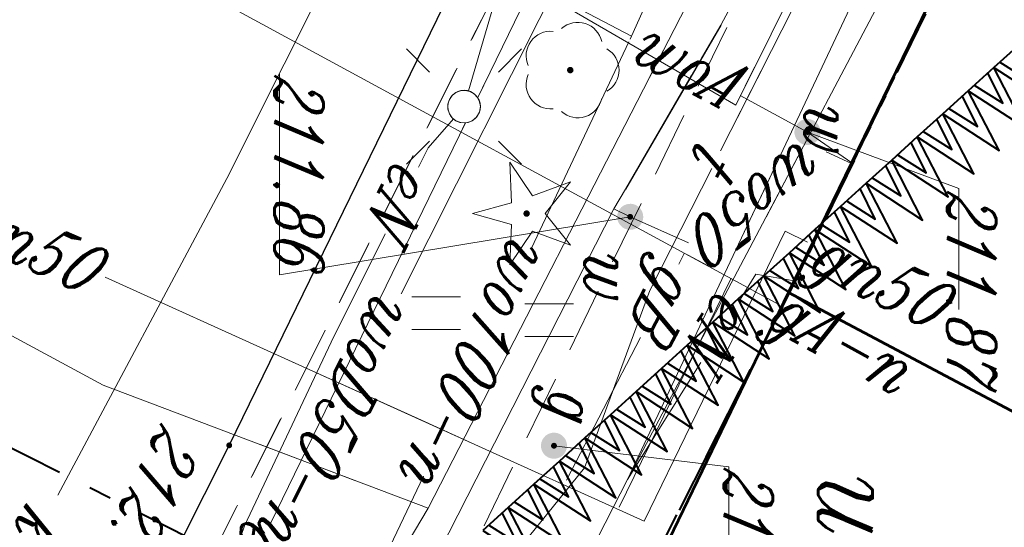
# Model space of a CAD drawing. Header units: millimetres. Extents: x -9598 to -9388, y -264557 to -264347.
# Tile 5 of 44: x -9512.71 to -9497.6, y -264520.55 to -264512.77. Entities that reach past the tile are written whole.
import ezdxf
from ezdxf.enums import TextEntityAlignment as Align

# ---------------------------------------------------------------- set-up
doc = ezdxf.new("R2010")
doc.units = ezdxf.units.MM
for name, pattern in [('Rakowicka 531_1 wstępna wersja$0$DGN Style 5', [7.845798, 3.362485, -4.483313]), ('Rakowicka 531_1 wstępna wersja$0$KTCR02-500', [1.5, 1, -0.5]), ('Rakowicka 531_1 wstępna wersja$0$KTJZ01-500', [2, 1.5, -0.5]), ('Rakowicka 531_1 wstępna wersja$0$PTTU04-500', [1.5, 1, -0.5])]:
    doc.linetypes.add(name, pattern=pattern)
doc.layers.get('0').update_dxf_attribs({"color": 20, "lineweight": 35})
doc.layers.add('-- RAMKA', color=11, linetype='Continuous')
for name, color, linetype, lineweight in [('Rakowicka 531_1 wstępna wersja$0$EGBB01', 250, 'Continuous', 0), ('Rakowicka 531_1 wstępna wersja$0$EGBD03', 250, 'Continuous', 0), ('Rakowicka 531_1 wstępna wersja$0$EPGPO_216', 7, 'Continuous', 0), ('Rakowicka 531_1 wstępna wersja$0$EPUPZ_251', 7, 'Continuous', 0), ('Rakowicka 531_1 wstępna wersja$0$GUPISL', 250, 'Continuous', 13), ('Rakowicka 531_1 wstępna wersja$0$KTCR02', 250, 'Continuous', 0), ('Rakowicka 531_1 wstępna wersja$0$KTJZ01', 250, 'Continuous', 0), ('Rakowicka 531_1 wstępna wersja$0$KTKR01', 250, 'Continuous', 0), ('Rakowicka 531_1 wstępna wersja$0$OBOP01_01', 250, 'Continuous', 0), ('Rakowicka 531_1 wstępna wersja$0$OBOP02_01', 250, 'Continuous', 0), ('Rakowicka 531_1 wstępna wersja$0$OBOP03', 250, 'Continuous', 0), ('Rakowicka 531_1 wstępna wersja$0$PRGW02', 250, 'Continuous', 0), ('Rakowicka 531_1 wstępna wersja$0$PTTU04', 250, 'Continuous', 0), ('Rakowicka 531_1 wstępna wersja$0$SUOP03_18', 250, 'Continuous', 0), ('Rakowicka 531_1 wstępna wersja$0$SUPC_01', 250, 'Continuous', 0), ('Rakowicka 531_1 wstępna wersja$0$SUPE_01', 250, 'Continuous', 0), ('Rakowicka 531_1 wstępna wersja$0$SUPG_01', 250, 'Continuous', 0), ('Rakowicka 531_1 wstępna wersja$0$SUPK_01', 250, 'Continuous', 0), ('Rakowicka 531_1 wstępna wersja$0$SUPT_01', 250, 'Continuous', 0), ('Rakowicka 531_1 wstępna wersja$0$SUPW_01', 250, 'Continuous', 0), ('Rakowicka 531_1 wstępna wersja$0$SUSM04_01_E', 250, 'Continuous', 0), ('Rakowicka 531_1 wstępna wersja$0$SUUS25_G', 250, 'Continuous', 0), ('Rakowicka 531_1 wstępna wersja$0$SUUS25_W', 250, 'Continuous', 0), ('Rakowicka 531_1 wstępna wersja$0$Warstwa 5', 250, 'Continuous', 0)]:
    doc.layers.add(name, color=color, linetype=linetype, lineweight=lineweight)
for name, color, linetype, lineweight, true_color in [('Rakowicka 531_1 wstępna wersja$0$GEPPGD', 7, 'Continuous', 13, 0x008000), ('Rakowicka 531_1 wstępna wersja$0$GUPGSH', 7, 'Continuous', 0, 0xffd900), ('Rakowicka 531_1 wstępna wersja$0$GUPWSH', 5, 'Continuous', 0, 0x0000ff)]:
    doc.layers.add(name, color=color, linetype=linetype, lineweight=lineweight, true_color=true_color)
doc.styles.add('Rakowicka 531_1 wstępna wersja$0$Style-ITALIC_1250 I 0.20944', font='ITALIC_1250.shx', dxfattribs={"oblique": 12})

# ---------------------------------------------------------------- blocks, each defined once
blk = doc.blocks.new('Rakowicka 531_1 wstępna wersja$0$OBOP02_01')
at = {"layer": 'Rakowicka 531_1 wstępna wersja$0$OBOP02_01', "linetype": 'Continuous', "lineweight": 13}
h = blk.add_hatch(color=96, dxfattribs=at)
edge = h.paths.add_edge_path()
edge.add_arc((0, 0), 0.05, 0, 360)
at = {"layer": 'Rakowicka 531_1 wstępna wersja$0$OBOP02_01', "color": 96, "linetype": 'Continuous', "lineweight": 13}
for centre, start, end in [((0, 0.375), 30.1471, 149.8529), ((-0.357, 0.116), 102.1471, 221.8529), ((0.357, 0.116), 318.1471, 77.8529), ((-0.22, -0.303), 174.1472, 293.8529), ((0.22, -0.303), 246.1471, 5.8529)]:
    blk.add_arc(centre, 0.375, start, end, dxfattribs=at)
blk = doc.blocks.new('Rakowicka 531_1 wstępna wersja$0$GUPWSH1')
at = {"layer": 'Rakowicka 531_1 wstępna wersja$0$GUPWSH', "linetype": 'Continuous', "lineweight": 13}
blk.add_hatch(color=5, dxfattribs=at).paths.add_polyline_path([(0, -0.45), (-0.11647, -0.43467), (-0.225, -0.38971), (-0.3182, -0.3182), (-0.38971, -0.225), (-0.43467, -0.11647), (-0.45, 0), (-0.43467, 0.11647), (-0.38971, 0.225), (-0.3182, 0.3182), (-0.225, 0.38971), (-0.11647, 0.43467), (0, 0.45), (0.11647, 0.43467), (0.225, 0.38971), (0.3182, 0.3182), (0.38971, 0.225), (0.43467, 0.11647), (0.45, 0), (0.43467, -0.11647), (0.38971, -0.225), (0.3182, -0.3182), (0.225, -0.38971), (0.11647, -0.43467)])
blk = doc.blocks.new('Rakowicka 531_1 wstępna wersja$0$OBOP01_01')
at = {"layer": 'Rakowicka 531_1 wstępna wersja$0$OBOP01_01', "linetype": 'Continuous', "lineweight": 13}
h = blk.add_hatch(color=96, dxfattribs=at)
edge = h.paths.add_edge_path()
edge.add_arc((0, 0), 0.05, 0, 360)
at = {"layer": 'Rakowicka 531_1 wstępna wersja$0$OBOP01_01', "color": 96, "linetype": 'Continuous', "lineweight": 13, "flags": 128}
blk.add_lwpolyline([(0, -0.829), (-0.167, -0.23), (-0.788, -0.256), (-0.271, 0.088), (-0.487, 0.671), (0, 0.285), (0.487, 0.671), (0.271, 0.088), (0.788, -0.256), (0.167, -0.23), (0, -0.829)], close=True, dxfattribs=at)
blk = doc.blocks.new('Rakowicka 531_1 wstępna wersja$0$GUPISL1_10')
at = {"color": 0, "flags": 128}
for points in [[(-8.83883, 8.83883), (-5.3033, 5.3033)], [(8.83883, 8.83883), (5.3033, 5.3033)], [(-8.83883, -8.83883), (-5.3033, -5.3033)], [(8.83883, -8.83883), (5.3033, -5.3033)]]:
    blk.add_lwpolyline(points, dxfattribs=at)
blk.add_lwpolyline([(0, 2.5), (0.85505, 2.34922), (1.60697, 1.9151), (2.16507, 1.25), (2.41482, 0.64705), (2.5, 0), (2.41482, -0.64705), (2.16507, -1.25), (1.70042, -1.83262), (1.0847, -2.25242), (0.3726, -2.47207), (-0.3726, -2.47207), (-1.0847, -2.25242), (-1.70042, -1.83262), (-2.16507, -1.25), (-2.43732, -0.5563), (-2.493, 0.18682), (-2.32718, 0.91335), (-1.95458, 1.55872), (-1.4083, 2.0656), (-0.7369, 2.38893), (0, 2.5)], close=True, dxfattribs=at)
blk = doc.blocks.new('Rakowicka 531_1 wstępna wersja$0$GUPGSH1')
at = {"layer": 'Rakowicka 531_1 wstępna wersja$0$GUPGSH', "linetype": 'Continuous', "lineweight": 13}
blk.add_hatch(color=250, dxfattribs=at).paths.add_polyline_path([(0, -0.45), (-0.11647, -0.43467), (-0.225, -0.38971), (-0.3182, -0.3182), (-0.38971, -0.225), (-0.43467, -0.11647), (-0.45, 0), (-0.43467, 0.11647), (-0.38971, 0.225), (-0.3182, 0.3182), (-0.225, 0.38971), (-0.11647, 0.43467), (0, 0.45), (0.11647, 0.43467), (0.225, 0.38971), (0.3182, 0.3182), (0.38971, 0.225), (0.43467, 0.11647), (0.45, 0), (0.43467, -0.11647), (0.38971, -0.225), (0.3182, -0.3182), (0.225, -0.38971), (0.11647, -0.43467)])
blk = doc.blocks.new('Rakowicka 531_1 wstępna wersja$0$RTPW02')
at = {"layer": 'Rakowicka 531_1 wstępna wersja$0$Warstwa 5', "linetype": 'Continuous', "lineweight": 13}
h = blk.add_hatch(color=250, dxfattribs=at)
edge = h.paths.add_edge_path()
edge.add_arc((0, 0), 0.045, 0, 360)
blk = doc.blocks.new('Rakowicka 531_1 wstępna wersja$0$SUUS25')
at = {"layer": 'Rakowicka 531_1 wstępna wersja$0$SUUS25_W', "linetype": 'Continuous', "lineweight": 13}
h = blk.add_hatch(color=250, dxfattribs=at)
edge = h.paths.add_edge_path()
edge.add_arc((0, 0), 0.2, 0, 360)
blk = doc.blocks.new('Rakowicka 531_1 wstępna wersja$0$SUUS25_1')
at = {"layer": 'Rakowicka 531_1 wstępna wersja$0$SUUS25_G', "linetype": 'Continuous', "lineweight": 13}
h = blk.add_hatch(color=250, dxfattribs=at)
edge = h.paths.add_edge_path()
edge.add_arc((0, 0), 0.2, 0, 360)
blk = doc.blocks.new('Rakowicka 531_1 wstępna wersja$0$PTTU04_01')
at = {"layer": 'Rakowicka 531_1 wstępna wersja$0$PTTU04', "color": 250, "linetype": 'Continuous', "lineweight": 13}
for p, q in [((-0.25, -0.375), (-0.25, 0.375)), ((0.25, -0.375), (0.25, 0.375))]:
    blk.add_line(p, q, dxfattribs=at)
blk = doc.blocks.new('Rakowicka 531_1 wstępna wersja$0$510_2')
at = {"layer": 'Rakowicka 531_1 wstępna wersja$0$SUSM04_01_E', "color": 250, "linetype": 'Continuous', "lineweight": 13}
blk.add_circle((0, 0), 0.25, dxfattribs=at)
blk = doc.blocks.new('Rakowicka 531_1 wstępna wersja')
at = {"layer": 'Rakowicka 531_1 wstępna wersja$0$EGBB01', "color": 250, "linetype": 'Continuous', "lineweight": 53, "flags": 128}
for points in [[(7425411.677, 5549038.936), (7425409.78, 5549035.36), (7425396.2, 5549041.98), (7425398.022, 5549045.643)], [(7425416.209, 5549036.71), (7425414.33, 5549033.16), (7425409.78, 5549035.36), (7425411.677, 5549038.936)]]:
    blk.add_lwpolyline(points, dxfattribs=at)
at = {"layer": 'Rakowicka 531_1 wstępna wersja$0$EGBD03', "color": 96, "linetype": 'Continuous', "lineweight": 13, "flags": 128}
for points in [[(7425374.38, 5549052.81), (7425383.03, 5549048.34), (7425391.83, 5549044.16), (7425396.2, 5549041.98), (7425409.78, 5549035.36), (7425414.33, 5549033.16), (7425421.249, 5549029.635)], [(7425416.209, 5549036.71), (7425414.33, 5549033.16), (7425409.78, 5549035.36), (7425396.2, 5549041.98), (7425391.83, 5549044.16), (7425393.671, 5549047.78)]]:
    blk.add_lwpolyline(points, dxfattribs=at)
at = {"layer": 'Rakowicka 531_1 wstępna wersja$0$EPGPO_216', "color": 8, "linetype": 'Continuous', "lineweight": 40}
for p, q in [((7425407.827, 5549036.331), (7425406.478, 5549036.988)), ((7425412.3, 5549034.098), (7425410.963, 5549034.778))]:
    blk.add_line(p, q, dxfattribs=at)
at = {"layer": 'Rakowicka 531_1 wstępna wersja$0$EPGPO_216', "color": 8, "linetype": 'Continuous', "lineweight": 40, "flags": 128}
for points in [[(7425410.072, 5549035.231), (7425409.72, 5549035.41), (7425408.726, 5549035.894)], [(7425414.528, 5549032.965), (7425414.34, 5549033.06), (7425413.191, 5549033.644)]]:
    blk.add_lwpolyline(points, dxfattribs=at)
at = {"layer": 'Rakowicka 531_1 wstępna wersja$0$EPUPZ_251', "color": 8, "linetype": 'Continuous', "lineweight": 40}
for p, q in [((7425405.507, 5549037.46), (7425406.406, 5549037.022)), ((7425406.766, 5549036.847), (7425406.923, 5549036.771)), ((7425407.238, 5549036.618), (7425407.395, 5549036.541)), ((7425407.755, 5549036.366), (7425408.654, 5549035.929)), ((7425409.014, 5549035.754), (7425409.171, 5549035.677)), ((7425409.486, 5549035.524), (7425409.643, 5549035.447)), ((7425410.001, 5549035.267), (7425410.892, 5549034.814)), ((7425411.248, 5549034.633), (7425411.404, 5549034.553)), ((7425411.716, 5549034.394), (7425411.872, 5549034.315)), ((7425412.229, 5549034.134), (7425413.12, 5549033.68))]:
    blk.add_line(p, q, dxfattribs=at)
at = {"layer": 'Rakowicka 531_1 wstępna wersja$0$GEPPGD', "color": 250, "linetype": 'Rakowicka 531_1 wstępna wersja$0$DGN Style 5', "lineweight": 70, "flags": 128}
blk.add_lwpolyline([(7425284.958, 5549147.04), (7425252.6, 5549083.92), (7425409.418, 5549006.623), (7425423.137, 5549033.307), (7425330.222, 5549078.944), (7425348.524, 5549115.33), (7425284.958, 5549147.04)], close=True, dxfattribs=at)
at = {"layer": 'Rakowicka 531_1 wstępna wersja$0$KTCR02', "color": 250, "linetype": 'Rakowicka 531_1 wstępna wersja$0$KTCR02-500', "lineweight": 13, "flags": 128}
for points in [[(7425420.08, 5549027.361), (7425413.87, 5549030.436), (7425394.05, 5549040.1), (7425395.29, 5549042.49), (7425396.2, 5549041.98), (7425409.78, 5549035.36), (7425414.33, 5549033.16), (7425414.51, 5549033.22), (7425414.9, 5549033.01), (7425416.57, 5549032.14), (7425417.57, 5549031.61), (7425419.29, 5549030.69), (7425421.268, 5549029.67)], [(7425418.203, 5549023.709), (7425412.124, 5549026.776), (7425398.63, 5549033.36), (7425394.13, 5549035.69), (7425393.82, 5549035.85), (7425393.861, 5549036.611), (7425394.64, 5549036.16), (7425418.446, 5549024.182)]]:
    blk.add_lwpolyline(points, dxfattribs=at)
at = {"layer": 'Rakowicka 531_1 wstępna wersja$0$KTJZ01', "color": 250, "linetype": 'Rakowicka 531_1 wstępna wersja$0$KTJZ01-500', "lineweight": 13, "flags": 128}
blk.add_lwpolyline([(7425302.84, 5549081.09), (7425303.26, 5549080.9), (7425315.16, 5549074.94), (7425320.45, 5549072.38), (7425324.79, 5549070.18), (7425329.97, 5549067.64), (7425348.54, 5549058.38), (7425354.22, 5549055.61), (7425357.67, 5549053.91), (7425362.03, 5549051.7), (7425363.18, 5549051.07), (7425368.65, 5549048.38), (7425372.69, 5549046.37), (7425377.06, 5549044.2), (7425384.6, 5549040.44), (7425387.82, 5549038.8), (7425393.82, 5549035.85), (7425394.13, 5549035.69), (7425398.63, 5549033.36), (7425412.124, 5549026.776), (7425418.203, 5549023.709)], dxfattribs=at)
at = {"layer": 'Rakowicka 531_1 wstępna wersja$0$KTKR01', "color": 250, "linetype": 'Continuous', "lineweight": 30, "flags": 128}
blk.add_lwpolyline([(7425302.84, 5549081.09), (7425303.26, 5549080.9), (7425315.16, 5549074.94), (7425320.45, 5549072.38), (7425324.79, 5549070.18), (7425329.97, 5549067.64), (7425348.54, 5549058.38), (7425354.22, 5549055.61), (7425357.67, 5549053.91), (7425362.03, 5549051.7), (7425363.18, 5549051.07), (7425368.65, 5549048.38), (7425372.69, 5549046.37), (7425377.06, 5549044.2), (7425384.6, 5549040.44), (7425387.82, 5549038.8), (7425393.82, 5549035.85), (7425394.13, 5549035.69), (7425398.63, 5549033.36), (7425412.124, 5549026.776), (7425418.203, 5549023.709)], dxfattribs=at)
at = {"layer": 'Rakowicka 531_1 wstępna wersja$0$OBOP03', "color": 8, "linetype": 'Continuous', "lineweight": 40, "flags": 128}
for points in [[(7425406.331, 5549038.512), (7425406.895, 5549039.379), (7425405.976, 5549038.904), (7425406.331, 5549038.512)], [(7425406.248, 5549038.603), (7425406.524, 5549039.043), (7425406.058, 5549038.812)], [(7425406.686, 5549038.119), (7425407.25, 5549038.986), (7425406.331, 5549038.512), (7425406.686, 5549038.119)], [(7425406.603, 5549038.211), (7425406.879, 5549038.651), (7425406.413, 5549038.42)], [(7425407.04, 5549037.727), (7425407.604, 5549038.594), (7425406.686, 5549038.119), (7425407.04, 5549037.727)], [(7425406.958, 5549037.819), (7425407.234, 5549038.259), (7425406.768, 5549038.028)], [(7425407.395, 5549037.335), (7425407.959, 5549038.202), (7425407.041, 5549037.727), (7425407.395, 5549037.335)], [(7425407.313, 5549037.426), (7425407.589, 5549037.866), (7425407.123, 5549037.636)], [(7425407.75, 5549036.943), (7425408.314, 5549037.81), (7425407.395, 5549037.335), (7425407.75, 5549036.943)], [(7425407.668, 5549037.034), (7425407.944, 5549037.474), (7425407.478, 5549037.243)], [(7425408.105, 5549036.55), (7425408.669, 5549037.417), (7425407.75, 5549036.943), (7425408.105, 5549036.55)], [(7425408.023, 5549036.642), (7425408.299, 5549037.082), (7425407.833, 5549036.851)], [(7425408.46, 5549036.158), (7425409.024, 5549037.025), (7425408.105, 5549036.55), (7425408.46, 5549036.158)], [(7425408.377, 5549036.25), (7425408.654, 5549036.69), (7425408.188, 5549036.459)], [(7425408.815, 5549035.766), (7425409.379, 5549036.633), (7425408.46, 5549036.158), (7425408.815, 5549035.766)], [(7425408.732, 5549035.857), (7425409.009, 5549036.297), (7425408.543, 5549036.067)], [(7425409.17, 5549035.374), (7425409.734, 5549036.241), (7425408.815, 5549035.766), (7425409.17, 5549035.374)], [(7425409.087, 5549035.465), (7425409.363, 5549035.905), (7425408.898, 5549035.674)], [(7425409.525, 5549034.981), (7425410.089, 5549035.848), (7425409.17, 5549035.374), (7425409.525, 5549034.981)], [(7425409.442, 5549035.073), (7425409.718, 5549035.513), (7425409.253, 5549035.282)], [(7425409.88, 5549034.589), (7425410.444, 5549035.456), (7425409.525, 5549034.981), (7425409.88, 5549034.589)], [(7425409.797, 5549034.681), (7425410.073, 5549035.121), (7425409.608, 5549034.89)], [(7425410.235, 5549034.197), (7425410.799, 5549035.064), (7425409.88, 5549034.589), (7425410.235, 5549034.197)], [(7425410.152, 5549034.288), (7425410.428, 5549034.729), (7425409.963, 5549034.498)], [(7425410.59, 5549033.805), (7425411.154, 5549034.672), (7425410.235, 5549034.197), (7425410.59, 5549033.805)], [(7425410.507, 5549033.896), (7425410.783, 5549034.336), (7425410.318, 5549034.105)], [(7425410.945, 5549033.412), (7425411.509, 5549034.28), (7425410.59, 5549033.805), (7425410.945, 5549033.412)], [(7425410.862, 5549033.504), (7425411.138, 5549033.944), (7425410.673, 5549033.713)], [(7425411.3, 5549033.02), (7425411.864, 5549033.887), (7425410.945, 5549033.412), (7425411.3, 5549033.02)], [(7425411.217, 5549033.112), (7425411.493, 5549033.552), (7425411.028, 5549033.321)], [(7425411.655, 5549032.628), (7425412.219, 5549033.495), (7425411.3, 5549033.02), (7425411.655, 5549032.628)], [(7425411.572, 5549032.719), (7425411.848, 5549033.16), (7425411.383, 5549032.929)], [(7425412.01, 5549032.236), (7425412.574, 5549033.103), (7425411.655, 5549032.628), (7425412.01, 5549032.236)], [(7425411.927, 5549032.327), (7425412.203, 5549032.767), (7425411.738, 5549032.536)], [(7425412.365, 5549031.843), (7425412.929, 5549032.711), (7425412.01, 5549032.236), (7425412.365, 5549031.843)], [(7425412.282, 5549031.935), (7425412.558, 5549032.375), (7425412.093, 5549032.144)], [(7425412.72, 5549031.451), (7425413.284, 5549032.318), (7425412.365, 5549031.843), (7425412.72, 5549031.451)], [(7425412.637, 5549031.543), (7425412.913, 5549031.983), (7425412.448, 5549031.752)], [(7425413.075, 5549031.059), (7425413.639, 5549031.926), (7425412.72, 5549031.451), (7425413.075, 5549031.059)], [(7425412.992, 5549031.151), (7425413.268, 5549031.591), (7425412.803, 5549031.36)], [(7425413.43, 5549030.667), (7425413.994, 5549031.534), (7425413.075, 5549031.059), (7425413.43, 5549030.667)], [(7425413.347, 5549030.758), (7425413.623, 5549031.198), (7425413.158, 5549030.967)]]:
    blk.add_lwpolyline(points, dxfattribs=at)
at = {"layer": 'Rakowicka 531_1 wstępna wersja$0$PRGW02', "color": 8, "linetype": 'Continuous', "lineweight": 40}
for p, q in [((7425414.475, 5549028.003), (7425413.169, 5549025.414)), ((7425412.935, 5549024.95), (7425412.777, 5549024.637)), ((7425412.543, 5549024.173), (7425411.237, 5549021.584))]:
    blk.add_line(p, q, dxfattribs=at)
at = {"layer": 'Rakowicka 531_1 wstępna wersja$0$PTTU04', "color": 250, "linetype": 'Rakowicka 531_1 wstępna wersja$0$PTTU04-500', "lineweight": 13, "flags": 128}
blk.add_lwpolyline([(7425420.08, 5549027.361), (7425413.87, 5549030.436), (7425394.05, 5549040.1), (7425393.861, 5549036.611), (7425394.64, 5549036.16), (7425418.446, 5549024.182)], dxfattribs=at)
at = {"layer": 'Rakowicka 531_1 wstępna wersja$0$SUOP03_18', "color": 5, "linetype": 'Continuous', "lineweight": 30, "flags": 128}
blk.add_lwpolyline([(7425405.68, 5549034.32), (7425408.198, 5549032.856)], dxfattribs=at)
at = {"layer": 'Rakowicka 531_1 wstępna wersja$0$SUPC_01', "color": 212, "linetype": 'Continuous', "lineweight": 13}
blk.add_line((7425406.327, 5549034.84), (7425406.91, 5549034.55), dxfattribs=at)
at = {"layer": 'Rakowicka 531_1 wstępna wersja$0$SUPC_01', "color": 212, "linetype": 'Continuous', "lineweight": 13, "flags": 128}
for points in [[(7425406.91, 5549034.55), (7425399.27, 5549038.35), (7425385.467, 5549045.31)], [(7425406.91, 5549034.55), (7425402.374, 5549026.728)]]:
    blk.add_lwpolyline(points, dxfattribs=at)
at = {"layer": 'Rakowicka 531_1 wstępna wersja$0$SUPE_01', "color": 1, "linetype": 'Continuous', "lineweight": 13}
for p, q in [((7425407.582, 5549035.566), (7425408.624, 5549035.016)), ((7425407.654, 5549035.247), (7425409.212, 5549034.512)), ((7425406.495, 5549030.734), (7425406.792, 5549030.589)), ((7425407.179, 5549030.4), (7425407.267, 5549030.357))]:
    blk.add_line(p, q, dxfattribs=at)
at = {"layer": 'Rakowicka 531_1 wstępna wersja$0$SUPE_01', "color": 1, "linetype": 'Continuous', "lineweight": 13, "flags": 128}
for points in [[(7425412.65, 5549032.89), (7425400.27, 5549038.73), (7425398.991, 5549039.414)], [(7425401.154, 5549038.96), (7425412.65, 5549032.89)], [(7425409.6, 5549035.448), (7425409.5, 5549034.86), (7425409.888, 5549034.617)], [(7425397.135, 5549035.293), (7425406.792, 5549030.589)], [(7425410.855, 5549034.013), (7425412.65, 5549032.89)], [(7425412.65, 5549032.89), (7425418.422, 5549029.93)], [(7425406.69, 5549030.45), (7425404.52, 5549031.08), (7425401.669, 5549032.524)], [(7425407.179, 5549030.4), (7425413.331, 5549027.403)], [(7425407.859, 5549029.68), (7425407.56, 5549029.83), (7425407.118, 5549030.216)], [(7425419.422, 5549026.08), (7425419.1, 5549026.14), (7425415.48, 5549026.28), (7425413.36, 5549027.01), (7425410.54, 5549028.34), (7425408.879, 5549029.17)]]:
    blk.add_lwpolyline(points, dxfattribs=at)
at = {"layer": 'Rakowicka 531_1 wstępna wersja$0$SUPG_01', "color": 52, "linetype": 'Continuous', "lineweight": 13}
blk.add_line((7425409.203, 5549033.809), (7425409.373, 5549034.124), dxfattribs=at)
at = {"layer": 'Rakowicka 531_1 wstępna wersja$0$SUPG_01', "color": 52, "linetype": 'Continuous', "lineweight": 13, "flags": 128}
for points in [[(7425409.543, 5549024.871), (7425413.287, 5549033.143), (7425408.842, 5549035.308), (7425409.009, 5549035.652)], [(7425409.964, 5549035.212), (7425405.237, 5549026.5)], [(7425409.56, 5549034.48), (7425413.07, 5549032.76)], [(7425409.344, 5549033.675), (7425409.18, 5549033.76)], [(7425412.66, 5549031.95), (7425410.473, 5549033.088)], [(7425412.136, 5549030.6), (7425411.715, 5549029.67), (7425410.842, 5549027.741)]]:
    blk.add_lwpolyline(points, dxfattribs=at)
at = {"layer": 'Rakowicka 531_1 wstępna wersja$0$SUPK_01', "color": 36, "linetype": 'Continuous', "lineweight": 13, "flags": 128}
blk.add_lwpolyline([(7425402.527, 5549029.574), (7425402.77, 5549029.38), (7425408.03, 5549026.74), (7425412.886, 5549024.147)], dxfattribs=at)
at = {"layer": 'Rakowicka 531_1 wstępna wersja$0$SUPT_01', "color": 30, "linetype": 'Continuous', "lineweight": 13}
for p, q in [((7425406.201, 5549035.034), (7425407.099, 5549034.578)), ((7425405.766, 5549033.593), (7425406.509, 5549033.211)), ((7425412.663, 5549028.703), (7425412.113, 5549027.25))]:
    blk.add_line(p, q, dxfattribs=at)
at = {"layer": 'Rakowicka 531_1 wstępna wersja$0$SUPT_01', "color": 30, "linetype": 'Continuous', "lineweight": 13, "flags": 128}
for points in [[(7425407.609, 5549034.318), (7425388.84, 5549043.86), (7425361.21, 5549057.468)], [(7425413.646, 5549031.279), (7425412.47, 5549032.23), (7425409.75, 5549033.23), (7425407.878, 5549034.181)], [(7425417.701, 5549027.094), (7425417.63, 5549027.13), (7425413.09, 5549029.83), (7425405.378, 5549033.792)], [(7425407.503, 5549012.666), (7425409.42, 5549021.53), (7425411.2, 5549024.84), (7425413.09, 5549029.83)]]:
    blk.add_lwpolyline(points, dxfattribs=at)
at = {"layer": 'Rakowicka 531_1 wstępna wersja$0$SUPW_01', "color": 5, "linetype": 'Continuous', "lineweight": 13}
for p, q in [((7425405.853, 5549034.219), (7425406.198, 5549034.019)), ((7425406.457, 5549033.868), (7425406.747, 5549033.7))]:
    blk.add_line(p, q, dxfattribs=at)
at = {"layer": 'Rakowicka 531_1 wstępna wersja$0$SUPW_01', "color": 5, "linetype": 'Continuous', "lineweight": 13, "flags": 128}
for points in [[(7425406.758, 5549034.618), (7425407.32, 5549035.65), (7425407.79, 5549036.33)], [(7425407.624, 5549035.938), (7425407.802, 5549036.324)], [(7425404.871, 5549034.749), (7425405.68, 5549034.32), (7425406.198, 5549034.019)], [(7425406.457, 5549033.868), (7425408.198, 5549032.856), (7425408.5, 5549032.68), (7425414.3, 5549029.72), (7425416.92, 5549028.483)], [(7425408.5, 5549032.68), (7425408.62, 5549032.93), (7425409.02, 5549033.824)], [(7425404.56, 5549033.529), (7425405.85, 5549032.95), (7425405.895, 5549032.929)], [(7425405.85, 5549032.95), (7425403.628, 5549028.71)], [(7425405.85, 5549032.95), (7425405.851, 5549032.953)], [(7425405.935, 5549032.91), (7425409.103, 5549031.414)], [(7425404.745, 5549031.955), (7425409.802, 5549029.417)], [(7425412.596, 5549029.755), (7425419.597, 5549026.422)]]:
    blk.add_lwpolyline(points, dxfattribs=at)
at = {"layer": 'Rakowicka 531_1 wstępna wersja$0$SUUS25_G', "color": 250, "linetype": 'Continuous', "lineweight": 13, "flags": 128}
blk.add_lwpolyline([(7425412.13, 5549031.76), (7425412.455, 5549034.446), (7425414.557, 5549034.446)], dxfattribs=at)
at = {"layer": 'Rakowicka 531_1 wstępna wersja$0$SUUS25_W', "color": 5, "linetype": 'Continuous', "lineweight": 13, "flags": 128}
for points in [[(7425410.043, 5549037.972), (7425408.185, 5549037.972), (7425407.32, 5549035.65)], [(7425408.62, 5549032.93), (7425409.51, 5549027.547), (7425406.43, 5549027.548)]]:
    blk.add_lwpolyline(points, dxfattribs=at)
at = {"layer": 'Rakowicka 531_1 wstępna wersja$0$GUPISL', "color": 250, "linetype": 'Continuous', "lineweight": 13, "xscale": 0.1, "yscale": 0.1, "zscale": 0.1}
blk.add_blockref('Rakowicka 531_1 wstępna wersja$0$GUPISL1_10', (7425406.93, 5549030.38), dxfattribs=at)
at = {"layer": 'Rakowicka 531_1 wstępna wersja$0$OBOP01_01', "color": 96, "linetype": 'Continuous', "lineweight": 13}
blk.add_blockref('Rakowicka 531_1 wstępna wersja$0$OBOP01_01', (7425408.57, 5549031.34), dxfattribs=at)
at = {"layer": 'Rakowicka 531_1 wstępna wersja$0$OBOP02_01', "color": 96, "linetype": 'Continuous', "lineweight": 13}
blk.add_blockref('Rakowicka 531_1 wstępna wersja$0$OBOP02_01', (7425406.37, 5549032.01), dxfattribs=at)
at = {"layer": 'Rakowicka 531_1 wstępna wersja$0$PTTU04', "color": 250, "linetype": 'Continuous', "lineweight": 13}
for p in [(7425410.203, 5549031.687), (7425410.097, 5549029.952)]:
    blk.add_blockref('Rakowicka 531_1 wstępna wersja$0$PTTU04_01', p, dxfattribs=at)
at = {"layer": 'Rakowicka 531_1 wstępna wersja$0$SUSM04_01_E', "color": 250, "linetype": 'Continuous', "lineweight": 13}
blk.add_blockref('Rakowicka 531_1 wstępna wersja$0$510_2', (7425406.93, 5549030.38), dxfattribs=at)
at = {"layer": 'Rakowicka 531_1 wstępna wersja$0$SUUS25_G', "color": 250, "linetype": 'Continuous', "lineweight": 13, "rotation": 333.1778198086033}
blk.add_blockref('Rakowicka 531_1 wstępna wersja$0$SUUS25_1', (7425412.13, 5549031.76), dxfattribs=at)
at = {"layer": 'Rakowicka 531_1 wstępna wersja$0$SUUS25_G', "color": 250, "linetype": 'Continuous', "lineweight": 13, "xscale": 0.1, "yscale": 0.1, "zscale": 0.1}
blk.add_blockref('Rakowicka 531_1 wstępna wersja$0$GUPGSH1', (7425412.13, 5549031.76), dxfattribs=at)
at = {"layer": 'Rakowicka 531_1 wstępna wersja$0$SUUS25_W', "color": 250, "linetype": 'Continuous', "lineweight": 13}
for p, rotation in [((7425407.32, 5549035.65), 333.1778198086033), ((7425408.62, 5549032.93), 333.9462980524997)]:
    blk.add_blockref('Rakowicka 531_1 wstępna wersja$0$SUUS25', p, dxfattribs=dict(at, rotation=rotation))
at = {"layer": 'Rakowicka 531_1 wstępna wersja$0$SUUS25_W', "color": 5, "linetype": 'Continuous', "lineweight": 13, "xscale": 0.1, "yscale": 0.1, "zscale": 0.1}
for p in [(7425407.32, 5549035.65), (7425408.62, 5549032.93)]:
    blk.add_blockref('Rakowicka 531_1 wstępna wersja$0$GUPWSH1', p, dxfattribs=at)
at = {"layer": 'Rakowicka 531_1 wstępna wersja$0$Warstwa 5', "color": 250, "linetype": 'Continuous', "lineweight": 13}
blk.add_blockref('Rakowicka 531_1 wstępna wersja$0$RTPW02', (7425412.124, 5549026.776), dxfattribs=at)
at = {"layer": 'Rakowicka 531_1 wstępna wersja$0$EGBB01', "color": 250, "linetype": 'Continuous', "lineweight": 30, "style": 'Rakowicka 531_1 wstępna wersja$0$Style-ITALIC_1250 I 0.20944', "oblique": 12, "width": 0.8}
blk.add_text('u1', height=1.25, rotation=359.9998, dxfattribs=at).set_placement((7425412.458, 5549035.817))
at = {"layer": 'Rakowicka 531_1 wstępna wersja$0$SUPE_01', "color": 1, "linetype": 'Continuous', "lineweight": 13, "style": 'Rakowicka 531_1 wstępna wersja$0$Style-ITALIC_1250 I 0.20944', "oblique": 12, "width": 0.8}
for rotation, p in [(327.9783, (7425410.372, 5549034.315)), (333.4349, (7425408.369, 5549029.425)), (334.0279, (7425413.844, 5549027.154))]:
    blk.add_text('eN', height=0.75, rotation=rotation, dxfattribs=at).set_placement(p, align=Align.MIDDLE_CENTER)
at = {"layer": 'Rakowicka 531_1 wstępna wersja$0$SUPG_01', "color": 250, "linetype": 'Continuous', "lineweight": 13, "style": 'Rakowicka 531_1 wstępna wersja$0$Style-ITALIC_1250 I 0.20944', "oblique": 12, "width": 0.8}
for s, rotation, p in [('gn50', 64.0116, (7425409.561, 5549036.756)), ('gA-n', 61.5192, (7425410.481, 5549036.157)), ('gB', 332.5204, (7425409.948, 5549033.458)), ('gn50', 65.6479, (7425409.034, 5549023.746))]:
    blk.add_text(s, height=0.75, rotation=rotation, dxfattribs=at).set_placement(p, align=Align.MIDDLE_CENTER)
at = {"layer": 'Rakowicka 531_1 wstępna wersja$0$SUPK_01', "color": 36, "linetype": 'Continuous', "lineweight": 13, "style": 'Rakowicka 531_1 wstępna wersja$0$Style-ITALIC_1250 I 0.20944', "oblique": 12, "width": 0.8}
blk.add_text('koB300', height=0.75, rotation=331.9041, dxfattribs=at).set_placement((7425414.576, 5549023.246), align=Align.MIDDLE_CENTER)
at = {"layer": 'Rakowicka 531_1 wstępna wersja$0$SUPT_01', "color": 30, "linetype": 'Continuous', "lineweight": 13, "style": 'Rakowicka 531_1 wstępna wersja$0$Style-ITALIC_1250 I 0.20944', "oblique": 12, "width": 0.8}
blk.add_text('t', height=0.75, rotation=333.0526, dxfattribs=at).set_placement((7425407.744, 5549034.25), align=Align.MIDDLE_CENTER)
at = {"layer": 'Rakowicka 531_1 wstępna wersja$0$SUPW_01', "color": 5, "linetype": 'Continuous', "lineweight": 13, "style": 'Rakowicka 531_1 wstępna wersja$0$Style-ITALIC_1250 I 0.20944', "oblique": 12, "width": 0.8}
for s, rotation, p in [('wo50', 307.0107, (7425408.397, 5549034.9)), ('woA', 61.4342, (7425406.256, 5549033.812)), ('wo100-n', 334.5414, (7425410.85, 5549030.586)), ('woD50-n', 333.353, (7425411.731, 5549028.45))]:
    blk.add_text(s, height=0.75, rotation=rotation, dxfattribs=at).set_placement(p, align=Align.MIDDLE_CENTER)
at = {"layer": 'Rakowicka 531_1 wstępna wersja$0$SUUS25_G', "color": 250, "linetype": 'Continuous', "lineweight": 13, "char_height": 0.75, "attachment_point": 7, "rotation": 359.9998, "line_spacing_factor": 0.6, "style": 'Rakowicka 531_1 wstępna wersja$0$Style-ITALIC_1250 I 0.20944'}
for s, insert in [('\\H1x;\\W0.8;211.95', (7425412.455, 5549034.369)), ('\\H1x;\\W0.8;g', (7425411.231, 5549031.433))]:
    blk.add_mtext(s, dxfattribs=dict(at, insert=insert))
at = {"layer": 'Rakowicka 531_1 wstępna wersja$0$SUUS25_W', "color": 5, "linetype": 'Continuous', "lineweight": 13, "char_height": 0.75, "attachment_point": 7, "line_spacing_factor": 0.6, "style": 'Rakowicka 531_1 wstępna wersja$0$Style-ITALIC_1250 I 0.20944'}
for s, insert, rotation in [('\\H1x;\\W0.8;211.87', (7425408.209, 5549037.795), 360), ('\\H1x;\\W0.8;211.86', (7425406.43, 5549027.47), 359.9998)]:
    blk.add_mtext(s, dxfattribs=dict(at, insert=insert, rotation=rotation))
at = {"layer": 'Rakowicka 531_1 wstępna wersja$0$SUUS25_W', "color": 250, "linetype": 'Continuous', "lineweight": 13, "char_height": 0.75, "attachment_point": 7, "rotation": 359.9998, "line_spacing_factor": 0.6, "style": 'Rakowicka 531_1 wstępna wersja$0$Style-ITALIC_1250 I 0.20944'}
for insert in [(7425406.848, 5549035.607), (7425409.105, 5549032.226)]:
    blk.add_mtext('\\H1x;\\W0.8;w', dxfattribs=dict(at, insert=insert))
at = {"layer": 'Rakowicka 531_1 wstępna wersja$0$Warstwa 5', "color": 250, "linetype": 'Continuous', "lineweight": 13, "insert": (7425411.768, 5549025.733), "char_height": 0.75, "attachment_point": 7, "rotation": 333.7637, "line_spacing_factor": 0.6, "style": 'Rakowicka 531_1 wstępna wersja$0$Style-ITALIC_1250 I 0.20944'}
blk.add_mtext('\\H1x;\\W0.8;212.16', dxfattribs=at)

msp = doc.modelspace()

# ---------------------------------------------------------------- block references
at = {"layer": '-- RAMKA', "rotation": 270}
msp.add_blockref('Rakowicka 531_1 wstępna wersja', (-5558536.267, 7160892.827), dxfattribs=at)

doc.saveas('drawing.dxf')
